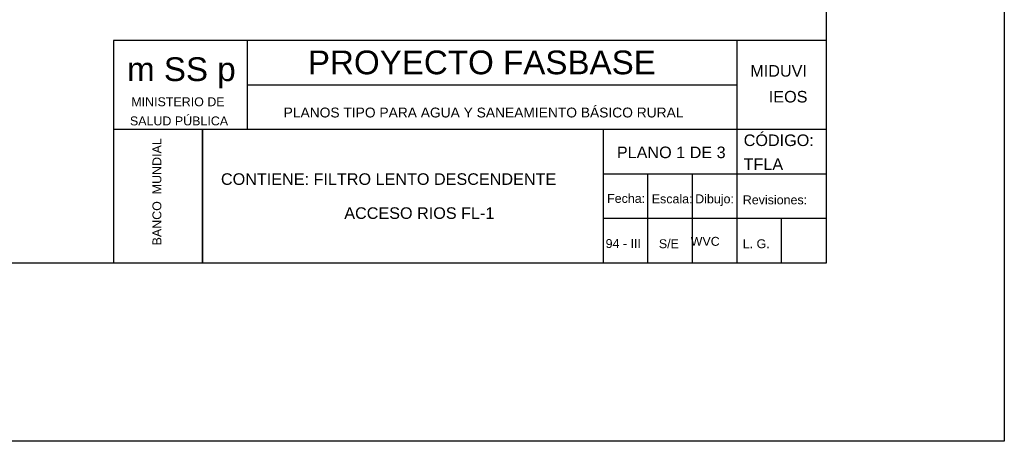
# Model space of a CAD drawing. Header units: metres. Extents: x 1959 to 4131, y 3282 to 4313.
# Tile 96 of 256: x 2378 to 2389, y 4281 to 4286. Entities that reach past the tile are written whole.
import ezdxf
from ezdxf.enums import TextEntityAlignment as Align

# ---------------------------------------------------------------- set-up
doc = ezdxf.new("R2010")
doc.units = ezdxf.units.M
doc.layers.add('Dibujo', color=7, linetype='Continuous')
doc.styles.add('Annotative', font='arial.ttf')
doc.styles.get("Standard").update_dxf_attribs({"font": 'arial.ttf'})

msp = doc.modelspace()

# ---------------------------------------------------------------- linework, layer by layer
at = {"layer": 'Dibujo', "color": 0, "linetype": 'ByBlock'}
for p, q in [((2389.194, 4310.85), (2389.194, 4281.15)), ((2387.194, 4308.85), (2387.194, 4283.15)), ((2379.194, 4285.65), (2379.194, 4283.15)), ((2387.194, 4285.65), (2379.194, 4285.65)), ((2380.694, 4285.65), (2380.694, 4284.65)), ((2386.194, 4283.15), (2386.194, 4285.65)), ((2386.194, 4285.15), (2380.694, 4285.15)), ((2387.194, 4284.65), (2379.194, 4284.65)), ((2380.194, 4284.65), (2380.194, 4283.15)), ((2380.194, 4283.15), (2380.194, 4284.65)), ((2384.695, 4283.15), (2384.695, 4284.65)), ((2387.194, 4284.15), (2384.695, 4284.15)), ((2385.194, 4283.15), (2385.194, 4284.15)), ((2385.694, 4283.15), (2385.694, 4284.15)), ((2387.194, 4283.65), (2384.695, 4283.65)), ((2386.694, 4283.15), (2386.694, 4283.65)), ((2387.194, 4283.15), (2370.194, 4283.15)), ((2389.194, 4281.15), (2368.194, 4281.15))]:
    msp.add_line(p, q, dxfattribs=at)

# ---------------------------------------------------------------- texts
for s, height, p in [('m SS p', 0.2662, (2379.347, 4285.195)), ('PROYECTO FASBASE', 0.26624, (2381.377, 4285.271)), ('PLANOS TIPO PARA AGUA Y SANEAMIENTO BÁSICO RURAL', 0.11076, (2381.105, 4284.786))]:
    msp.add_text(s, height=height, dxfattribs=at).set_placement(p)
at = {"layer": 'Dibujo', "color": 0, "linetype": 'ByBlock', "style": 'Annotative'}
for s, p in [('MIDUVI', (2386.343, 4285.244)), ('IEOS', (2386.551, 4284.954)), ('CÓDIGO:', (2386.269, 4284.465)), ('PLANO 1 DE 3', (2384.845, 4284.329)), ('TFLA', (2386.268, 4284.196)), ('CONTIENE: FILTRO LENTO DESCENDENTE', (2380.401, 4284.029))]:
    msp.add_text(s, height=0.13, dxfattribs=at).set_placement(p)
at = {"layer": 'Dibujo', "color": 0, "linetype": 'ByBlock'}
for s, p in [('MINISTERIO DE', (2379.918, 4284.912)), ('SALUD PÚBLICA', (2379.93, 4284.697)), ('Fecha:', (2384.949, 4283.827)), ('Escala:', (2385.466, 4283.822)), ('Dibujo:', (2385.942, 4283.822)), ('Revisiones:', (2386.62, 4283.811)), ('94 - III', (2384.917, 4283.32)), ('S/E', (2385.429, 4283.318)), ('WVC', (2385.837, 4283.345)), ('L. G. ', (2386.429, 4283.318))]:
    msp.add_text(s, height=0.1, dxfattribs=at).set_placement(p, align=Align.CENTER)
msp.add_text('BANCO  MUNDIAL', height=0.1, rotation=90, dxfattribs=at).set_placement((2379.732, 4283.951), align=Align.CENTER)
at = {"layer": 'Dibujo', "color": 0, "linetype": 'ByBlock', "insert": (2381.785, 4283.777), "char_height": 0.13, "width": 2.33565, "attachment_point": 1}
msp.add_mtext('ACCESO RIOS FL-1', dxfattribs=at)

doc.saveas('drawing.dxf')
